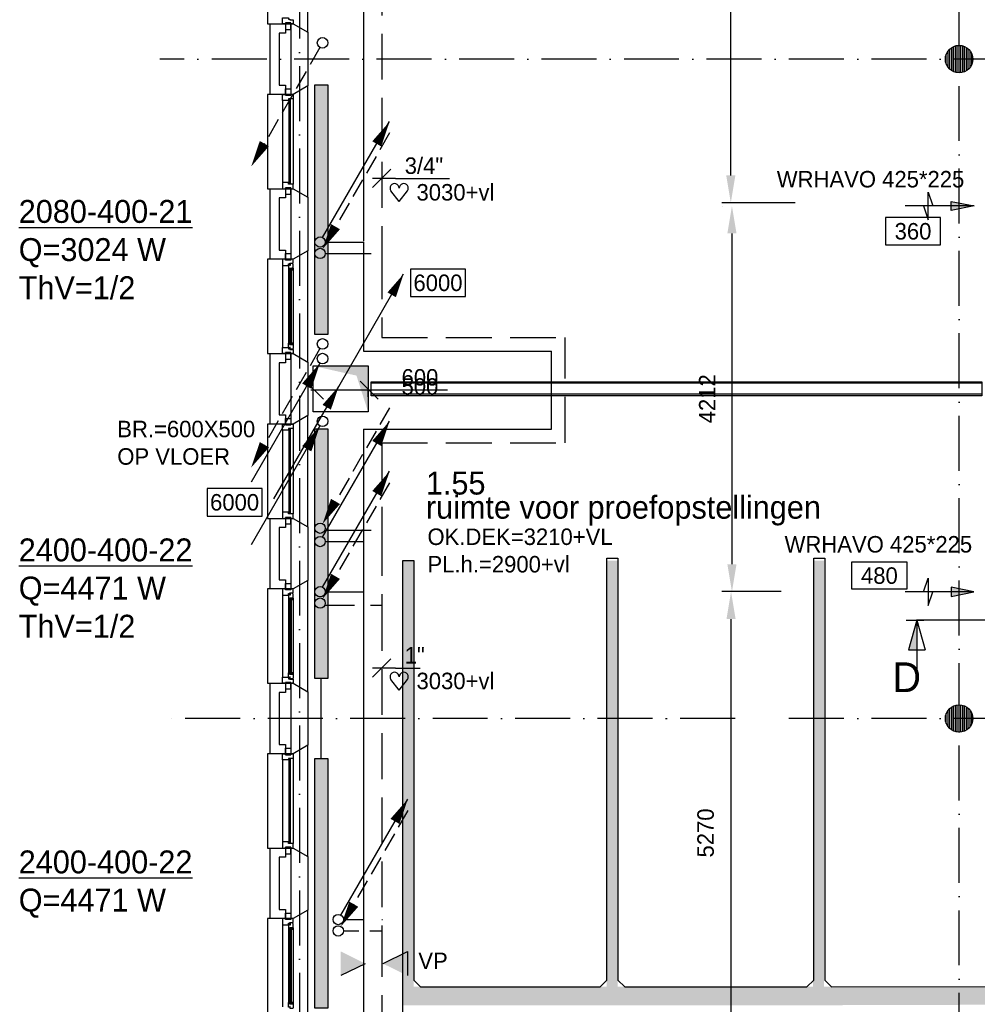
# Model space of a CAD drawing. Extents: x -39327 to 109237, y 358172 to 442272.
# Tile 60 of 96: x 69455 to 79907, y 379072 to 389823. Entities that reach past the tile are written whole.
import ezdxf
from ezdxf.enums import TextEntityAlignment as Align

# ---------------------------------------------------------------- set-up
doc = ezdxf.new("R2010")
doc.units = 0
doc.header["$LTSCALE"] = 100
for name, pattern in [('2322107', [2000, 1000, 1000]), ('2322108', [7, 5, -2]), ('CENTER2', [11.25, 7.5, -1.25, 1.25, -1.25]), ('DASHDOT', [9, 6, -1.5, 0, -1.5]), ('LURETOUR', [6, 4, -2])]:
    doc.linetypes.add(name, pattern=pattern)
doc.layers.get('0').update_dxf_attribs({"linetype": 'CONTINUOUS'})
doc.layers.get('DEFPOINTS').update_dxf_attribs({"linetype": 'CONTINUOUS'})
for name, color, linetype in [('AL$7----_STRAMIEN', 1, 'DASHDOT'), ('AL22----_BINNENWAND', 7, 'CONTINUOUS'), ('AL28----_KONSTRUKTIE', 3, 'CONTINUOUS'), ('BL$2----', 7, 'CONTINUOUS'), ('BOUW', 8, 'CONTINUOUS'), ('DOORSNEDE', 1, 'CONTINUOUS'), ('KABELGOOT1', 8, 'CONTINUOUS'), ('WI561---', 1, 'CONTINUOUS'), ('WL561---', 4, 'CONTINUOUS'), ('WL561---_AANVOER', 4, 'CONTINUOUS'), ('WL561---_RETOUR', 4, 'CONTINUOUS'), ('WL570---', 3, 'CONTINUOUS'), ('WL570---_RETOUR', 3, 'CONTINUOUS'), ('WL570---_TOEVOER', 3, 'CONTINUOUS'), ('WM561---', 1, 'CONTINUOUS'), ('WM570---', 1, 'CONTINUOUS')]:
    doc.layers.add(name, color=color, linetype=linetype)
doc.styles.add('BURO-018', font='BUROFONT.shx', dxfattribs={"height": 180})
doc.styles.add('BURO-025', font='BUROFONT.shx', dxfattribs={"height": 250})
doc.styles.add('BURO-050', font='BUROFONT.shx', dxfattribs={"height": 500})
doc.dimstyles.new('CEES', dxfattribs={"dimscale": 100, "dimtxt": 3, "dimasz": 3, "dimexe": 1, "dimexo": 1, "dimgap": 1.5, "dimtad": 0, "dimdec": 0, "dimzin": 0, "dimtxsty": 'BURO-018', "dimcen": -3, "dimdle": 1.25, "dimclrd": 1, "dimclre": 1, "dimclrt": 1, "dimazin": 3, "dimtfac": 0.75, "dimtdec": 0, "dimtofl": 0, "dimtmove": 0, "dimatfit": 3, "dimtvp": 1.5, "dimtolj": 1, "dimtzin": 0})
pattern_1 = [(0, (-2505.993, 85430.135), (15.875, 31.75), [0, -31.75])]

# ---------------------------------------------------------------- blocks, each defined once
blk = doc.blocks.new('2322401')
at = {"color": 0, "linetype": 'CONTINUOUS'}
for p, q in [((-0.5, 0.5, 1), (-0.5, 0.5)), ((-0.5, 0.5, 1), (-0.5, -0.5, 1)), ((0.5, 0.5, 1), (-0.5, 0.5, 1)), ((0.5, 0.5), (-0.5, 0.5)), ((-0.5, 0.5), (-0.5, -0.5)), ((0.5, 0.5, 1), (0.5, 0.5)), ((0.5, -0.5, 1), (0.5, 0.5, 1)), ((0.5, -0.5), (0.5, 0.5)), ((-0.5, -0.5, 1), (-0.5, -0.5)), ((-0.5, -0.5, 1), (0.5, -0.5, 1)), ((-0.5, -0.5), (0.5, -0.5)), ((0.5, -0.5, 1), (0.5, -0.5))]:
    blk.add_line(p, q, dxfattribs=at)
blk = doc.blocks.new('CVHATCH1')
at = {"color": 0, "linetype": 'CONTINUOUS'}
blk.add_solid([(-0.5, -0.5), (0.5, -0.5), (-0.5, 0.5), (0.5, 0.5)], dxfattribs=at)
blk = doc.blocks.new('LU-2-KIZ')
at = {"color": 0, "linetype": 'CONTINUOUS'}
for p, q in [((-0.5, 0.5), (0.5, 0.5)), ((-0.5, -0.5), (-0.5, 0.5)), ((0.5, 0.5), (0.5, -0.5)), ((0.5, -0.5), (-0.5, -0.5))]:
    blk.add_line(p, q, dxfattribs=at)
for points in [[(-0.5, 0.5), (-0.289, 0.289), (0.5, 0.5)], [(-0.5, 0.5), (-0.289, 0.289), (-0.5, -0.5)]]:
    blk.add_solid(points, dxfattribs=at)
blk = doc.blocks.new('LU-PIJL1')
at = {"color": 0, "linetype": 'CONTINUOUS'}
blk.add_line((0, 0), (10.12, 17.54), dxfattribs=at)
blk.add_lwpolyline([(10.12, 17.54, 0, 1.5, 0), (8.25, 14.29, 1.5, 1.5, 0)], format="xyseb", dxfattribs=at)
blk = doc.blocks.new('LU-ORND')
at = {"color": 0, "linetype": 'CONTINUOUS'}
for p, q in [((-3, 1.5), (-3, -1.5)), ((3, 1.5), (-3, 1.5)), ((3, -1.5), (3, 1.5)), ((-3, -1.5), (3, -1.5))]:
    blk.add_line(p, q, dxfattribs=at)
blk = doc.blocks.new('LU-PIJL6')
at = {"color": 0, "linetype": 'CONTINUOUS'}
for p, q in [((-5, -1.5), (-5, 1.5)), ((-5, 1.5), (-4.5, 0)), ((0, 0), (-7.5, 0)), ((-5.5, 0), (-5, -1.5)), ((-2.5, -0.5), (-2.5, 0.5)), ((-2.5, 0.5), (0, 0)), ((0, 0), (-2.5, -0.5))]:
    blk.add_line(p, q, dxfattribs=at)
blk.add_solid([(-2.5, 0.5), (-2.5, -0.5), (0, 0)], dxfattribs=at)
blk = doc.blocks.new('*D187')
at = {"color": 1, "linetype": 'BYBLOCK'}
for p, q in [((77766, 383578), (77119, 383578)), ((77219, 378608), (77219, 383278)), ((77923, 378308), (77119, 378308))]:
    blk.add_line(p, q, dxfattribs=at)
for points in [[(77169, 383278), (77269, 383278), (77219, 383578)], [(77169, 378608), (77269, 378608), (77219, 378308)]]:
    blk.add_solid(points, dxfattribs=at)
at = {"layer": 'DEFPOINTS', "color": 0, "linetype": 'BYBLOCK'}
for p in [(77219, 383578), (77866, 383578), (78023, 378308)]:
    blk.add_point(p, dxfattribs=at)
at = {"color": 1, "linetype": 'BYBLOCK', "insert": (76942, 380943), "char_height": 180, "attachment_point": 5, "rotation": 90, "style": 'BURO-018'}
blk.add_mtext('\\A1;5270', dxfattribs=at)
blk = doc.blocks.new('CVRINFO2')
at = {"color": 0, "linetype": 'CONTINUOUS', "style": 'BURO-025'}
for tag, p in [('CV_TEXT125', (0, 0)), ('CV_TEXT225', (0, -4.17)), ('CV_TEXT325', (0, -8.33)), ('CV_TEXT425', (0, -12.5))]:
    blk.add_attdef(tag, p, '', height=2.5, dxfattribs=at)
blk = doc.blocks.new('LDV2108')
at = {"color": 0, "linetype": 'CONTINUOUS'}
for p, q in [((-0.25, -0.433), (-1.187, -2.057)), ((-1.562, -2.706), (-2.5, -4.33)), ((-2.875, -4.98), (-3.812, -6.603)), ((-4.187, -7.253), (-5.125, -8.877)), ((-5.5, -9.526), (-6.437, -11.15))]:
    blk.add_line(p, q, dxfattribs=at)
blk.add_lwpolyline([(-6.75, -11.691, 0, 1, 0), (-5.5, -9.526, 1, 1, 0)], format="xyseb", dxfattribs=at)
blk.add_circle((0, 0), 0.5, dxfattribs=at)
blk = doc.blocks.new('LDV4107')
at = {"color": 0, "linetype": 'CONTINUOUS'}
blk.add_line((-0.25, -0.433), (-6.75, -11.691), dxfattribs=at)
blk.add_lwpolyline([(-0.25, -0.433, 0, 1, 0), (-1.5, -2.598, 1, 1, 0)], format="xyseb", dxfattribs=at)
blk.add_circle((0, 0), 0.5, dxfattribs=at)
blk = doc.blocks.new('LDV1107')
at = {"color": 0, "linetype": 'CONTINUOUS'}
blk.add_line((0.25, 0.433), (6.75, 11.691), dxfattribs=at)
blk.add_lwpolyline([(6.75, 11.691, 0, 1, 0), (5.5, 9.526, 1, 1, 0)], format="xyseb", dxfattribs=at)
blk.add_circle((0, 0), 0.5, dxfattribs=at)
blk = doc.blocks.new('LDV3108')
at = {"color": 0, "linetype": 'CONTINUOUS'}
for p, q in [((6.75, 11.691), (5.813, 10.068)), ((5.438, 9.418), (4.5, 7.794)), ((4.125, 7.145), (3.188, 5.521)), ((2.813, 4.871), (1.875, 3.248)), ((1.5, 2.598), (0.563, 0.974))]:
    blk.add_line(p, q, dxfattribs=at)
blk.add_lwpolyline([(0.25, 0.433, 0, 1, 0), (1.5, 2.598, 1, 1, 0)], format="xyseb", dxfattribs=at)
blk.add_circle((0, 0), 0.5, dxfattribs=at)
blk = doc.blocks.new('HART')
at = {"color": 1}
for q in [(-39.7, 52.4), (39.7, 52.4)]:
    blk.add_line((0, 0), q, dxfattribs=at)
for centre, start, end in [((-22.1, 65.7), 0, 217.1867), ((22.1, 65.7), 322.8133, 180)]:
    blk.add_arc(centre, 22.1, start, end, dxfattribs=at)
blk = doc.blocks.new('*U245', base_point=(67797, 376207))
at = {"color": 0, "linetype": 'CONTINUOUS'}
for p, q in [((67897, 376307), (67697, 376107)), ((67947, 376207), (67697, 376207)), ((67947, 376207), (68217, 376207))]:
    blk.add_line(p, q, dxfattribs=at)
at = {"color": 0, "linetype": 'CONTINUOUS', "style": 'BURO-018'}
blk.add_text('1"', height=180, dxfattribs=at).set_placement((68047, 376257))
blk = doc.blocks.new('*U247', base_point=(67797, 388089))
at = {"color": 0, "linetype": 'CONTINUOUS'}
for p, q in [((67897, 388189), (67697, 387989)), ((67947, 388089), (67697, 388089)), ((67947, 388089), (68537, 388089))]:
    blk.add_line(p, q, dxfattribs=at)
at = {"color": 0, "linetype": 'CONTINUOUS', "style": 'BURO-018'}
blk.add_text('3/4"', height=180, dxfattribs=at).set_placement((68047, 388139))
blk = doc.blocks.new('A$C6E6F3BC9')
at = {"layer": 'KABELGOOT1'}
h = blk.add_hatch(dxfattribs=at)
h.set_pattern_fill('DOTS', color=256, scale=20, style=0)
h.set_pattern_definition(pattern_1)
h.paths.add_polyline_path([(65639, 12393), (65519, 12393), (65519, 7737), (65639, 7737)])
h = blk.add_hatch(dxfattribs=at)
h.set_pattern_fill('DOTS', color=256, scale=20, style=0)
h.set_pattern_definition([(0, (-280.928, 85430.135), (15.875, 31.75), [0, -31.75])])
h.paths.add_polyline_path([(67864, 12393), (67744, 12393), (67744, 7737), (67864, 7737)])
h = blk.add_hatch(dxfattribs=at)
h.set_pattern_fill('DOTS', color=256, scale=20, style=0)
h.set_pattern_definition([(0, (1970.986, 85430.135), (15.875, 31.75), [0, -31.75])])
h.paths.add_polyline_path([(70116, 12393), (69996, 12393), (69996, 7737), (70116, 7737)])
h = blk.add_hatch(dxfattribs=at)
h.set_pattern_fill('DOTS', color=256, scale=20, style=0)
h.set_pattern_definition(pattern_1)
h.paths.add_polyline_path([(65522, 7741), (65519, 7538), (70200, 7538), (71936, 7543), (71941, 7538), (72015, 7538), (72015, 7741)])
for p, q in [((65519, 169, 2750), (65519, 12393, 2750)), ((65519, 12393, 2750), (65639, 12393, 2750)), ((65639, 12393, 2750), (65639, 7813, 2750)), ((67749, 12418, 2750), (67869, 12418, 2750)), ((67749, 7813, 2750), (67749, 12418, 2750)), ((67869, 12418, 2750), (67869, 7813, 2750)), ((70005, 12420, 2750), (70125, 12420, 2750)), ((70005, 7813, 2750), (70005, 12420, 2750)), ((70125, 12420, 2750), (70125, 7813, 2750)), ((65639, 7813, 2750), (65714, 7738, 2750)), ((67674, 7738, 2750), (67749, 7813, 2750)), ((67869, 7813, 2750), (67944, 7738, 2750)), ((69930, 7738, 2750), (70005, 7813, 2750)), ((70125, 7813, 2750), (70200, 7738, 2750)), ((70200, 7738, 2750), (71936, 7743, 2750)), ((65714, 7738, 2750), (67674, 7738, 2750)), ((67944, 7738, 2750), (69930, 7738, 2750))]:
    blk.add_line(p, q, dxfattribs=at)
blk = doc.blocks.new('*D372')
at = {"color": 1, "linetype": 'BYBLOCK'}
for p, q in [((77129, 387789), (77129, 387789)), ((77229, 387489), (77229, 383878)), ((77129, 383578), (77129, 383578))]:
    blk.add_line(p, q, dxfattribs=at)
for points in [[(77179, 387489), (77279, 387489), (77229, 387789)], [(77179, 383878), (77279, 383878), (77229, 383578)]]:
    blk.add_solid(points, dxfattribs=at)
at = {"layer": 'DEFPOINTS', "color": 0, "linetype": 'BYBLOCK'}
for p in [(77229, 387789), (77229, 383578), (77229, 383578)]:
    blk.add_point(p, dxfattribs=at)
at = {"color": 1, "linetype": 'BYBLOCK', "insert": (76959, 385684), "char_height": 180, "attachment_point": 5, "rotation": 90, "style": 'BURO-018'}
blk.add_mtext('\\A1;4212', dxfattribs=at)
blk = doc.blocks.new('*D373')
at = {"color": 1, "linetype": 'BYBLOCK'}
for p, q in [((77766, 383578), (77119, 383578)), ((77219, 378608), (77219, 383278)), ((77923, 378308), (77119, 378308))]:
    blk.add_line(p, q, dxfattribs=at)
for points in [[(77169, 383278), (77269, 383278), (77219, 383578)], [(77169, 378608), (77269, 378608), (77219, 378308)]]:
    blk.add_solid(points, dxfattribs=at)
at = {"layer": 'DEFPOINTS', "color": 0, "linetype": 'BYBLOCK'}
for p in [(77219, 383578), (77866, 383578), (78023, 378308)]:
    blk.add_point(p, dxfattribs=at)
at = {"color": 1, "linetype": 'BYBLOCK', "insert": (76942, 380943), "char_height": 180, "attachment_point": 5, "rotation": 90, "style": 'BURO-018'}
blk.add_mtext('\\A1;5270', dxfattribs=at)

msp = doc.modelspace()

# ---------------------------------------------------------------- hatches: boundary and pattern name
at = {"layer": 'AL22----_BINNENWAND'}
h = msp.add_hatch(dxfattribs=at)
h.set_pattern_fill('GEWPBET', color=8, scale=100, angle=90, style=0)
h.set_pattern_definition([(90, (79707.983, 382192.77), (-20, 1e-15), [])])
edge = h.paths.add_edge_path()
edge.add_arc((79708, 382192.8), 150, 0, 360)
at = {"layer": 'AL28----_KONSTRUKTIE'}
h = msp.add_hatch(dxfattribs=at)
h.set_pattern_fill('GEWPBET', color=8, scale=100, angle=90, style=0)
h.set_pattern_definition([(90, (79707.983, 389392.77), (-20, 1e-15), [])])
edge = h.paths.add_edge_path()
edge.add_arc((79708, 389392.8), 150, 0, 360)
at = {"layer": 'WL570---'}
h = msp.add_hatch(color=1, dxfattribs=at)
h.paths.add_polyline_path([(72959.1, 379649.2), (73224, 379518.4), (72959.1, 379518.4)])
h.paths.add_polyline_path([(72959.1, 379518.4), (73224, 379518.4), (73224, 379515.8), (72959.1, 379385)])
h = msp.add_hatch(color=1, dxfattribs=at)
h.paths.add_polyline_path([(73686.7, 379649.2), (73421.8, 379518.4), (73686.7, 379518.4)])
h.paths.add_polyline_path([(73686.7, 379518.4), (73421.8, 379518.4), (73421.8, 379515.8), (73686.7, 379385)])

# ---------------------------------------------------------------- linework, layer by layer
at = {"layer": 'AL$7----_STRAMIEN', "color": 1}
for p, q in [((72508, 438822.2), (72508, 369654)), ((79708, 369596.9), (79708, 416284.4)), ((90152.4, 389392.8), (70984.2, 389392.8)), ((77262.7, 382192.8), (70984.2, 382192.8)), ((90152.4, 382192.8), (77713, 382192.8))]:
    msp.add_line(p, q, dxfattribs=at)
at = {"layer": 'AL22----_BINNENWAND', "color": 8}
msp.add_lwpolyline([(79958, 385717.8), (73290.8, 385717.8), (73290.8, 385867.8), (79958, 385867.8)], close=True, dxfattribs=at)
at = {"layer": 'AL22----_BINNENWAND', "color": 8, "linetype": 'CONTINUOUS'}
for points in [[(79958, 385852.8), (73290.8, 385852.8)], [(79958, 385732.8), (73290.8, 385732.8)]]:
    msp.add_lwpolyline(points, dxfattribs=at)
at = {"layer": 'AL22----_BINNENWAND', "color": 8}
msp.add_circle((79708, 382192.8), 150, dxfattribs=at)
at = {"layer": 'AL28----_KONSTRUKTIE', "color": 8}
for p, q in [((72188, 389007.8), (72188, 389777.8)), ((72188, 389777.8), (72357, 389777.8)), ((72357, 389777.8), (72357, 389677.8)), ((72418, 389777.8), (72438, 389777.8)), ((72418, 389007.8), (72418, 389777.8)), ((72438, 389777.8), (72598, 389685.4)), ((72357, 389677.8), (72288, 389677.8)), ((72288, 389677.8), (72288, 389107.8)), ((72418, 389107.8), (72418, 389677.8)), ((72598, 389685.4), (72598, 389100.1)), ((72288, 389107.8), (72357, 389107.8)), ((72357, 389107.8), (72357, 389007.8)), ((72598, 389100.1), (72438, 389007.8)), ((72357, 389007.8), (72188, 389007.8)), ((72438, 389007.8), (72418, 389007.8)), ((72188, 387207.8), (72188, 387977.8)), ((72188, 387977.8), (72357, 387977.8)), ((72357, 387977.8), (72357, 387877.8)), ((72418, 387977.8), (72438, 387977.8)), ((72418, 387207.8), (72418, 387977.8)), ((72438, 387977.8), (72598, 387885.4)), ((72357, 387877.8), (72288, 387877.8)), ((72288, 387877.8), (72288, 387307.8)), ((72418, 387307.8), (72418, 387877.8)), ((72598, 387885.4), (72598, 387300.1)), ((72288, 387307.8), (72357, 387307.8)), ((72357, 387307.8), (72357, 387207.8)), ((72598, 387300.1), (72438, 387207.8)), ((72357, 387207.8), (72188, 387207.8)), ((72438, 387207.8), (72418, 387207.8)), ((72188, 385407.8), (72188, 386177.8)), ((72188, 386177.8), (72357, 386177.8)), ((72357, 386077.8), (72288, 386077.8)), ((72288, 386077.8), (72288, 385507.8)), ((72357, 386177.8), (72357, 386077.8)), ((72418, 386177.8), (72438, 386177.8)), ((72418, 385407.8), (72418, 386177.8)), ((72418, 385507.8), (72418, 386077.8)), ((72438, 386177.8), (72598, 386085.4)), ((72598, 386085.4), (72598, 385500.1)), ((72288, 385507.8), (72357, 385507.8)), ((72357, 385507.8), (72357, 385407.8)), ((72598, 385500.1), (72438, 385407.8)), ((72357, 385407.8), (72188, 385407.8)), ((72438, 385407.8), (72418, 385407.8)), ((72188, 383607.8), (72188, 384377.8)), ((72188, 384377.8), (72357, 384377.8)), ((72357, 384377.8), (72357, 384277.8)), ((72418, 384377.8), (72438, 384377.8)), ((72418, 383607.8), (72418, 384377.8)), ((72438, 384377.8), (72598, 384285.4)), ((72357, 384277.8), (72288, 384277.8)), ((72288, 384277.8), (72288, 383707.8)), ((72418, 383707.8), (72418, 384277.8)), ((72598, 384285.4), (72598, 383700.1)), ((72357, 383607.8), (72188, 383607.8)), ((72288, 383707.8), (72357, 383707.8)), ((72357, 383707.8), (72357, 383607.8)), ((72438, 383607.8), (72418, 383607.8)), ((72598, 383700.1), (72438, 383607.8)), ((72188, 381807.8), (72188, 382577.8)), ((72188, 382577.8), (72357, 382577.8)), ((72357, 382577.8), (72357, 382477.8)), ((72418, 382577.8), (72438, 382577.8)), ((72418, 381807.8), (72418, 382577.8)), ((72438, 382577.8), (72598, 382485.4)), ((72357, 382477.8), (72288, 382477.8)), ((72288, 382477.8), (72288, 381907.8)), ((72418, 381907.8), (72418, 382477.8)), ((72598, 382485.4), (72598, 381900.1)), ((72288, 381907.8), (72357, 381907.8)), ((72357, 381907.8), (72357, 381807.8)), ((72598, 381900.1), (72438, 381807.8)), ((72357, 381807.8), (72188, 381807.8)), ((72438, 381807.8), (72418, 381807.8)), ((72188, 380007.8), (72188, 380777.8)), ((72188, 380777.8), (72357, 380777.8)), ((72357, 380777.8), (72357, 380677.8)), ((72418, 380777.8), (72438, 380777.8)), ((72418, 380007.8), (72418, 380777.8)), ((72438, 380777.8), (72598, 380685.4)), ((72357, 380677.8), (72288, 380677.8)), ((72288, 380677.8), (72288, 380107.8)), ((72418, 380107.8), (72418, 380677.8)), ((72598, 380685.4), (72598, 380100.1)), ((72288, 380107.8), (72357, 380107.8)), ((72357, 380107.8), (72357, 380007.8)), ((72357, 379997.8), (72357, 380068.8)), ((72357, 380068.8), (72413, 380068.8)), ((72413, 380068.8), (72413, 379997.8)), ((72598, 380100.1), (72438, 380007.8)), ((72357, 380007.8), (72188, 380007.8)), ((72357, 380007.8), (72324, 380007.8)), ((72324, 380007.8), (72324, 379940.8)), ((72357, 379997.8), (72357, 380007.8)), ((72413, 379997.8), (72357, 379997.8)), ((72413, 379997.8), (72357, 379997.8)), ((72387, 379940.8), (72387, 379957.8)), ((72387, 379957.8), (72402, 379957.8)), ((72402, 379946.1), (72387, 379946.1)), ((72387, 379946.1), (72387, 379940.8)), ((72402, 379957.8), (72402, 379963.8)), ((72402, 379963.8), (72438, 379963.8)), ((72402, 379938.1), (72402, 379946.1)), ((72436.7, 379960.6), (72407, 379960.6)), ((72407, 379960.6), (72407, 379938.1)), ((72438, 380007.8), (72413, 380007.8)), ((72413, 380007.8), (72413, 379997.8)), ((72438, 380007.8), (72418, 380007.8)), ((72436.7, 379953.5), (72436.7, 379960.6)), ((72441, 379951.1), (72436.7, 379953.5)), ((72438, 379963.8), (72438, 380007.8)), ((72441, 379908.6), (72441, 379951.1)), ((72324, 379940.8), (72387, 379940.8)), ((72387, 379940.8), (72387, 379893.6)), ((72387, 379893.6), (72400, 379891.6)), ((72400, 379891.6), (72400, 379908.6)), ((72400, 379908.6), (72441, 379908.6)), ((72407, 379938.1), (72402, 379938.1)), ((72438.7, 379908.6), (72425.2, 379908.6)), ((72425.2, 379908.6), (72425.2, 379891.6)), ((72425.2, 379891.6), (72438.7, 379891.6)), ((72438.7, 379891.6), (72438.7, 379908.6))]:
    msp.add_line(p, q, dxfattribs=at)
for points in [[(72438, 389777.8), (72598, 389685.4), (72598, 390900.1), (72438, 390807.8), (72158, 390807.8), (72158, 389777.8)], [(72438, 389777.8), (72413, 389777.8), (72413, 389787.8), (72357, 389787.8), (72357, 389777.8), (72324, 389777.8), (72324, 389844.8), (72387, 389844.8), (72387, 389827.8), (72402, 389827.8), (72402, 389821.8), (72438, 389821.8)], [(72413, 389787.8), (72357, 389787.8), (72357, 389716.8), (72413, 389716.8)], [(72438, 387977.8), (72598, 387885.4), (72598, 389100.1), (72438, 389007.8), (72158, 389007.8), (72158, 387977.8)], [(72438, 388957.8), (72438, 388957.8), (72387, 388957.8), (72387, 388940.8), (72324, 388940.8), (72324, 388940.8), (72324, 388940.8), (72324, 388940.8), (72324, 388940.8), (72324, 389007.8), (72357, 389007.8), (72357, 388997.8), (72413, 388997.8), (72413, 389007.8), (72413, 389007.8), (72438, 389007.8)], [(72413, 388997.8), (72357, 388997.8), (72357, 389068.8), (72413, 389068.8)], [(72412, 388952.8), (72391, 388952.8), (72391, 388032.8), (72412, 388032.8)], [(72438, 388027.8), (72438, 388027.8), (72387, 388027.8), (72387, 388044.8), (72324, 388044.8), (72324, 388044.8), (72324, 388044.8), (72324, 388044.8), (72324, 388044.8), (72324, 387977.8), (72357, 387977.8), (72357, 387987.8), (72413, 387987.8), (72413, 387977.8), (72413, 387977.8), (72438, 387977.8)], [(72413, 387987.8), (72357, 387987.8), (72357, 387916.8), (72413, 387916.8)], [(72438, 386177.8), (72598, 386085.4), (72598, 387300.1), (72438, 387207.8), (72158, 387207.8), (72158, 386177.8)], [(72413, 387197.8), (72357, 387197.8), (72357, 387268.8), (72413, 387268.8)], [(72438, 387207.8), (72413, 387207.8), (72413, 387197.8), (72357, 387197.8), (72357, 387207.8), (72324, 387207.8), (72324, 387140.8), (72387, 387140.8), (72387, 387157.8), (72402, 387157.8), (72402, 387163.8), (72438, 387163.8)], [(72441, 387151.1), (72436.7, 387153.5), (72436.7, 387160.6), (72407, 387160.6), (72407, 387138.1), (72402, 387138.1), (72402, 387146.1), (72387, 387146.1), (72387, 387140.8), (72387, 387093.6), (72400, 387091.6), (72400, 387108.6), (72441, 387108.6)], [(72423, 387106.6), (72402, 387106.6), (72402, 386279), (72423, 386279)], [(72438.7, 387108.6), (72425.2, 387108.6), (72425.2, 387091.6), (72438.7, 387091.6)], [(72441, 386234.5), (72436.7, 386232), (72436.7, 386225), (72407, 386225), (72407, 386247.5), (72402, 386247.5), (72402, 386239.5), (72387, 386239.5), (72387, 386244.8), (72387, 386291.9), (72400, 386294), (72400, 386277), (72441, 386277)], [(72438.7, 386277), (72425.2, 386277), (72425.2, 386294), (72438.7, 386294)], [(72438, 386177.8), (72413, 386177.8), (72413, 386187.8), (72357, 386187.8), (72357, 386177.8), (72324, 386177.8), (72324, 386244.8), (72387, 386244.8), (72387, 386227.8), (72402, 386227.8), (72402, 386221.8), (72438, 386221.8)], [(72413, 386187.8), (72357, 386187.8), (72357, 386116.8), (72413, 386116.8)], [(72438, 384377.8), (72598, 384285.4), (72598, 385500.1), (72438, 385407.8), (72158, 385407.8), (72158, 384377.8)], [(72413, 385397.8), (72357, 385397.8), (72357, 385468.8), (72413, 385468.8)], [(72438, 385357.8), (72438, 385357.8), (72387, 385357.8), (72387, 385340.8), (72324, 385340.8), (72324, 385340.8), (72324, 385340.8), (72324, 385340.8), (72324, 385340.8), (72324, 385407.8), (72357, 385407.8), (72357, 385397.8), (72413, 385397.8), (72413, 385407.8), (72413, 385407.8), (72438, 385407.8)], [(72412, 385352.8), (72391, 385352.8), (72391, 384432.8), (72412, 384432.8)], [(72438, 384427.8), (72438, 384427.8), (72387, 384427.8), (72387, 384444.8), (72324, 384444.8), (72324, 384444.8), (72324, 384444.8), (72324, 384444.8), (72324, 384444.8), (72324, 384377.8), (72357, 384377.8), (72357, 384387.8), (72413, 384387.8), (72413, 384377.8), (72413, 384377.8), (72438, 384377.8)], [(72413, 384387.8), (72357, 384387.8), (72357, 384316.8), (72413, 384316.8)], [(72438, 382577.8), (72598, 382485.4), (72598, 383700.1), (72438, 383607.8), (72158, 383607.8), (72158, 382577.8)], [(72438, 383607.8), (72413, 383607.8), (72413, 383597.8), (72357, 383597.8), (72357, 383607.8), (72324, 383607.8), (72324, 383540.8), (72387, 383540.8), (72387, 383557.8), (72402, 383557.8), (72402, 383563.8), (72438, 383563.8)], [(72413, 383597.8), (72357, 383597.8), (72357, 383668.8), (72413, 383668.8)], [(72441, 383551.1), (72436.7, 383553.5), (72436.7, 383560.6), (72407, 383560.6), (72407, 383538.1), (72402, 383538.1), (72402, 383546.1), (72387, 383546.1), (72387, 383540.8), (72387, 383493.6), (72400, 383491.6), (72400, 383508.6), (72441, 383508.6)], [(72423, 383506.6), (72402, 383506.6), (72402, 382679), (72423, 382679)], [(72438.7, 383508.6), (72425.2, 383508.6), (72425.2, 383491.6), (72438.7, 383491.6)], [(72438, 382577.8), (72413, 382577.8), (72413, 382587.8), (72357, 382587.8), (72357, 382577.8), (72324, 382577.8), (72324, 382644.8), (72387, 382644.8), (72387, 382627.8), (72402, 382627.8), (72402, 382621.8), (72438, 382621.8)], [(72441, 382634.5), (72436.7, 382632), (72436.7, 382625), (72407, 382625), (72407, 382647.5), (72402, 382647.5), (72402, 382639.5), (72387, 382639.5), (72387, 382644.8), (72387, 382691.9), (72400, 382694), (72400, 382677), (72441, 382677)], [(72438.7, 382677), (72425.2, 382677), (72425.2, 382694), (72438.7, 382694)], [(72413, 382587.8), (72357, 382587.8), (72357, 382516.8), (72413, 382516.8)], [(72438, 380777.8), (72598, 380685.4), (72598, 381900.1), (72438, 381807.8), (72158, 381807.8), (72158, 380777.8)], [(72438, 381757.8), (72438, 381757.8), (72387, 381757.8), (72387, 381740.8), (72324, 381740.8), (72324, 381740.8), (72324, 381740.8), (72324, 381740.8), (72324, 381740.8), (72324, 381807.8), (72357, 381807.8), (72357, 381797.8), (72413, 381797.8), (72413, 381807.8), (72413, 381807.8), (72438, 381807.8)], [(72413, 381797.8), (72357, 381797.8), (72357, 381868.8), (72413, 381868.8)], [(72412, 381752.8), (72391, 381752.8), (72391, 380832.8), (72412, 380832.8)], [(72438, 380827.8), (72438, 380827.8), (72387, 380827.8), (72387, 380844.8), (72324, 380844.8), (72324, 380844.8), (72324, 380844.8), (72324, 380844.8), (72324, 380844.8), (72324, 380777.8), (72357, 380777.8), (72357, 380787.8), (72413, 380787.8), (72413, 380777.8), (72413, 380777.8), (72438, 380777.8)], [(72413, 380787.8), (72357, 380787.8), (72357, 380716.8), (72413, 380716.8)], [(72438, 378977.8), (72598, 378885.4), (72598, 380100.1), (72438, 380007.8), (72158, 380007.8), (72158, 378977.8)], [(72423, 379906.6), (72402, 379906.6), (72402, 379079), (72423, 379079)], [(72441, 379034.5), (72436.7, 379032), (72436.7, 379025), (72407, 379025), (72407, 379047.5), (72402, 379047.5), (72402, 379039.5), (72387, 379039.5), (72387, 379044.8), (72387, 379091.9), (72400, 379094), (72400, 379077), (72441, 379077)], [(72438.7, 379077), (72425.2, 379077), (72425.2, 379094), (72438.7, 379094)]]:
    msp.add_lwpolyline(points, close=True, dxfattribs=at)
for points in [[(72324, 388940.8), (72324, 388044.8)], [(72438, 388957.8), (72438, 388027.8)], [(72324, 387140.8), (72324, 386244.8)], [(72387, 387093.6), (72387, 386291.9)], [(72441, 387108.6), (72441, 386277)], [(72324, 385340.8), (72324, 384444.8)], [(72438, 385357.8), (72438, 384427.8)], [(72324, 383540.8), (72324, 382644.8)], [(72387, 383493.6), (72387, 382691.9)], [(72441, 383508.6), (72441, 382677)], [(72324, 381740.8), (72324, 380844.8)], [(72438, 381757.8), (72438, 380827.8)], [(72324, 379940.8), (72324, 379044.8)], [(72387, 379893.6), (72387, 379091.9)], [(72441, 379908.6), (72441, 379077)]]:
    msp.add_lwpolyline(points, dxfattribs=at)
msp.add_circle((79708, 389392.8), 150, dxfattribs=at)
at = {"layer": 'DOORSNEDE', "color": 5}
msp.add_line((79130.4, 383268.4), (79322, 383268.4), dxfattribs=at)
at = {"layer": 'DOORSNEDE', "color": 220, "linetype": 'CENTER2'}
msp.add_line((82244.5, 383268.4), (79144, 383268.4), dxfattribs=at)
at = {"layer": 'DOORSNEDE', "color": 220}
for p, q in [((79246.3, 383268.4), (79156, 382943.3)), ((79246.3, 383268.4), (79336.6, 382943.3)), ((79246.3, 383268.4), (79246.3, 382582.1)), ((79156, 382943.3), (79336.6, 382943.3))]:
    msp.add_line(p, q, dxfattribs=at)
msp.add_solid([(79156, 382943.3), (79246.3, 382943.3), (79246.3, 383268.4)], dxfattribs=at)
at = {"layer": 'WL561---_AANVOER', "linetype": '2322107'}
for p, q in [((73207.1, 390759.6), (73207.1, 387406.3)), ((72789.2, 387395.9), (73207.1, 387395.9)), ((73207.1, 387395.9), (73207.1, 386202.3)), ((73207.1, 386202.3), (75259.6, 386202.3)), ((75259.6, 385353.9), (75259.6, 386202.3)), ((73207.1, 385353.9), (75259.6, 385353.9)), ((73207.1, 385353.9), (73207.1, 384124.9)), ((72789.2, 384124.9), (73207.1, 384124.9)), ((73207.1, 384124.9), (73207.1, 383577.6)), ((72789.2, 383577.6), (73207.1, 383577.6)), ((73207.1, 383577.6), (73207.1, 379998)), ((72746.4, 381752.8), (72746.4, 382632.8)), ((73207.1, 380206.3), (73207.1, 380158.3)), ((72995.2, 379998), (73207.1, 379998)), ((73207.1, 379998), (73207.1, 374526.1)), ((73407.1, 379998), (73413.1, 379998))]:
    msp.add_line(p, q, dxfattribs=at)
at = {"layer": 'WL561---_RETOUR', "linetype": '2322108'}
for p, q in [((73407.1, 391770.6), (73407.1, 387281.4)), ((72789.2, 387271.1), (73407.1, 387271.1)), ((73407.1, 387281.4), (73407.1, 387271.1)), ((73407.1, 387271.1), (73407.1, 386352.3)), ((73407.1, 386352.3), (75409.6, 386352.3)), ((75409.6, 385203.9), (75409.6, 386352.3)), ((73407.1, 385203.9), (75409.6, 385203.9)), ((73407.1, 385203.9), (73407.1, 384249.4)), ((72789.2, 384249.4), (73407.1, 384249.4)), ((73407.1, 384249.4), (73407.1, 383431.4)), ((72789.2, 383431.4), (73109.2, 383431.4)), ((73283.4, 383431.4), (73407.1, 383431.4)), ((73407.1, 383431.4), (73407.1, 379873.2)), ((72995.2, 379873.2), (73155.6, 379873.2)), ((73276.3, 379873.2), (73407.1, 379873.2)), ((73407.1, 379873.2), (73407.1, 372392.5))]:
    msp.add_line(p, q, dxfattribs=at)
at = {"layer": 'WL570---', "color": 1}
for p, q in [((73421.8, 379518.4), (73686.7, 379649.2)), ((73686.7, 379649.2), (73686.7, 379385)), ((73224, 379515.8), (72959.1, 379385))]:
    msp.add_line(p, q, dxfattribs=at)
at = {"layer": 'WM570---', "linetype": 'CONTINUOUS'}
for p, q in [((72569.9, 385877.8), (72769.3, 385678.4)), ((73169.2, 385877.8), (73368.6, 385678.4)), ((74123.5, 385778.1), (73523.5, 385778.1))]:
    msp.add_line(p, q, dxfattribs=at)
at = {"layer": 'WM570---'}
for p, q in [((73523.5, 385778.1), (72633.9, 385778.1)), ((72657, 385703.8), (72657, 385779)), ((73257, 385703.8), (73257, 385774.4))]:
    msp.add_line(p, q, dxfattribs=at)

# ---------------------------------------------------------------- block references
at = {"layer": 'WI561---'}
ref = msp.add_blockref('CVRINFO2', (69444.2, 387604.8), dxfattribs=dict(at, xscale=100, yscale=100, zscale=100))
ref.add_attrib('CV_TEXT125', '%%u2080-400-21', (69444.2, 387604.8), dxfattribs={"layer": '0', "color": 2, "linetype": 'CONTINUOUS', "height": 250, "style": 'BURO-025'})
ref.add_attrib('CV_TEXT225', 'Q=3024 W', (69444.2, 387188.1), dxfattribs={"layer": '0', "color": 2, "linetype": 'CONTINUOUS', "height": 250, "style": 'BURO-025'})
ref.add_attrib('CV_TEXT325', 'ThV=1/2', (69444.2, 386771.5), dxfattribs={"layer": '0', "color": 2, "linetype": 'CONTINUOUS', "height": 250, "style": 'BURO-025'})
ref = msp.add_blockref('CVRINFO2', (69444.2, 383909), dxfattribs=dict(at, xscale=100, yscale=100, zscale=100))
ref.add_attrib('CV_TEXT125', '%%u2400-400-22', (69444.2, 383909), dxfattribs={"layer": '0', "color": 2, "linetype": 'CONTINUOUS', "height": 250, "style": 'BURO-025'})
ref.add_attrib('CV_TEXT225', 'Q=4471 W', (69444.2, 383492.3), dxfattribs={"layer": '0', "color": 2, "linetype": 'CONTINUOUS', "height": 250, "style": 'BURO-025'})
ref.add_attrib('CV_TEXT325', 'ThV=1/2', (69444.2, 383075.7), dxfattribs={"layer": '0', "color": 2, "linetype": 'CONTINUOUS', "height": 250, "style": 'BURO-025'})
ref = msp.add_blockref('CVRINFO2', (69444.2, 380502), dxfattribs=dict(at, xscale=100, yscale=100, zscale=100))
ref.add_attrib('CV_TEXT125', '%%u2400-400-22', (69444.2, 380502), dxfattribs={"layer": '0', "color": 2, "linetype": 'CONTINUOUS', "height": 250, "style": 'BURO-025'})
ref.add_attrib('CV_TEXT225', 'Q=4471 W', (69444.2, 380085.3), dxfattribs={"layer": '0', "color": 2, "linetype": 'CONTINUOUS', "height": 250, "style": 'BURO-025'})
at = {"layer": 'WL561---', "xscale": 2720, "yscale": 150, "rotation": 270.0000000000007}
for name, p, zscale in [('2322401', (72746.4, 387750.2), 400), ('CVHATCH1', (72746.4, 387750.2), 2720), ('2322401', (72746.4, 383992.8), 400), ('CVHATCH1', (72746.4, 383992.8), 2720), ('2322401', (72746.4, 380392.8), 400), ('CVHATCH1', (72746.4, 380392.8), 2720)]:
    msp.add_blockref(name, p, dxfattribs=dict(at, zscale=zscale))
at = {"layer": 'WL561---_AANVOER', "color": 2}
for name, p, xscale, yscale, zscale in [('LDV2108', (72760.7, 389570.6), 115.5, 115.5, 115.5), ('LDV1107', (72733, 387395.9), 112.5, 112.5, 112.5), ('LDV2108', (72760.7, 386282.7), 115.5, 115.5, 115.5), ('LDV4107', (72760.7, 386122.6), 115.5, 115.5, 115.5), ('LDV4107', (72760.7, 385438.1), 115.5, 115.5, 115.5), ('LDV1107', (72733, 384124.9), 112.5, 112.5, 112.5), ('LDV1107', (72733, 383577.6), 112.5, 112.5, 112.5), ('LDV1107', (72932.1, 379998), 112.5, 112.5, 112.5)]:
    msp.add_blockref(name, p, dxfattribs=dict(at, xscale=xscale, yscale=yscale, zscale=zscale))
at = {"layer": 'WL561---_RETOUR', "color": 2, "xscale": 112.5, "yscale": 112.5, "zscale": 112.5}
for p in [(72733, 387271.1), (72733, 384270.7), (72733, 383452.8), (72932.1, 379873.2)]:
    msp.add_blockref('LDV3108', p, dxfattribs=at)
at = {"layer": 'WL570---', "color": 1}
msp.add_blockref('A$C6E6F3BC9', (8116, 371524.5), dxfattribs=at)
at = {"layer": 'WL570---_RETOUR', "yscale": 100, "zscale": 100}
for p, xscale, rotation in [((79871.3, 387789.5), 100, 8.15347789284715e-12), ((79870.8, 383576.7), -100, 179.9999999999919)]:
    msp.add_blockref('LU-PIJL6', p, dxfattribs=dict(at, xscale=xscale, rotation=rotation))
at = {"layer": 'WL570---_RETOUR', "linetype": 'LURETOUR', "xscale": 500, "yscale": 600, "rotation": 270}
msp.add_blockref('LU-2-KIZ', (72957, 385792.9), dxfattribs=at)
at = {"layer": 'WL570---_TOEVOER', "xscale": 70, "yscale": 70, "zscale": 70}
for p in [(72937.1, 385819.2), (72228.4, 384591.6)]:
    msp.add_blockref('LU-PIJL1', p, dxfattribs=at)
at = {"layer": 'WM561---'}
for name, p in [('*U247', (73407.1, 388089.5)), ('*U245', (73407.1, 382743.4))]:
    msp.add_blockref(name, p, dxfattribs=at)
at = {"layer": 'WM570---', "xscale": 2.25, "yscale": 2.25, "zscale": 2.25}
for p in [(73596.5, 387836.6), (73596.5, 382500.9)]:
    msp.add_blockref('HART', p, dxfattribs=at)
at = {"layer": 'WM570---'}
ref = msp.add_blockref('LU-ORND', (79205.3, 387513.3), dxfattribs=dict(at, xscale=100, yscale=100, zscale=100))
ref.add_attrib('LU_TEXT1', '360', dxfattribs={"layer": '0', "color": 1, "linetype": 'CONTINUOUS', "height": 180, "style": 'BURO-018'}).set_placement((79205.3, 387513.3), align=Align.MIDDLE)
ref = msp.add_blockref('LU-ORND', (74020.2, 386950.4), dxfattribs=dict(at, xscale=100, yscale=100, zscale=100))
ref.add_attrib('LU_TEXT1', '6000', dxfattribs={"layer": '0', "color": 1, "linetype": 'CONTINUOUS', "height": 180, "style": 'BURO-018'}).set_placement((74020.2, 386950.4), align=Align.MIDDLE)
ref = msp.add_blockref('LU-ORND', (71800.2, 384553.9), dxfattribs=dict(at, xscale=100, yscale=100, zscale=100))
ref.add_attrib('LU_TEXT1', '6000', dxfattribs={"layer": '0', "color": 1, "linetype": 'CONTINUOUS', "height": 180, "style": 'BURO-018'}).set_placement((71800.2, 384553.9), align=Align.MIDDLE)
ref = msp.add_blockref('LU-ORND', (78838.2, 383753.6), dxfattribs=dict(at, xscale=-100, yscale=100, zscale=100, rotation=180))
ref.add_attrib('LU_TEXT1', '480', dxfattribs={"layer": '0', "color": 1, "linetype": 'CONTINUOUS', "height": 180, "style": 'BURO-018'}).set_placement((78838.2, 383753.6), align=Align.MIDDLE)

# ---------------------------------------------------------------- texts
at = {"layer": 'BOUW', "style": 'BURO-025'}
for s, p in [('1.55', (73888.4, 384638.2)), ('ruimte voor proefopstellingen', (73888.4, 384374.6))]:
    msp.add_text(s, height=250, dxfattribs=at).set_placement(p)
at = {"layer": 'BOUW', "color": 1, "style": 'BURO-018'}
for s, p in [('OK.DEK=3210+VL', (73905.5, 384087.6)), ('PL.h.=2900+vl', (73905.5, 383787.6))]:
    msp.add_text(s, height=180, dxfattribs=at).set_placement(p)
at = {"layer": 'DOORSNEDE', "color": 2, "linetype": 'CENTER2', "style": 'BURO-050'}
msp.add_text('D', height=325, dxfattribs=at).set_placement((78979.1, 382481.4))
at = {"layer": 'WL570---', "color": 1, "style": 'BURO-018'}
for s, p in [('BR.=600X500', (70519.9, 385264.2)), ('OP VLOER', (70519.9, 384964.2)), ('VP', (73805.7, 379457))]:
    msp.add_text(s, height=180, dxfattribs=at).set_placement(p)
at = {"layer": 'WL570---_RETOUR', "color": 1, "style": 'BURO-018'}
for p in [(77718.2, 387991.7), (77803.7, 384005.3)]:
    msp.add_text('WRHAVO 425*225', height=180, dxfattribs=at).set_placement(p)
at = {"layer": 'WM570---', "color": 1, "style": 'BURO-018'}
for p in [(73785.9, 387848.8), (73785.9, 382513.2)]:
    msp.add_text('3030+vl', height=180, dxfattribs=at).set_placement(p)
at = {"layer": 'WM570---', "linetype": 'CONTINUOUS', "style": 'BURO-018'}
for s, p in [('600', (73823.5, 385828.1)), ('500', (73823.5, 385728.1))]:
    msp.add_text(s, height=180, dxfattribs=at).set_placement(p, align=Align.CENTER)

# ---------------------------------------------------------------- dimensions: what is measured, and where the dimension line sits
at = {"layer": 'BL$2----'}
dim = msp.add_linear_dim(base=(77229, 383577.8), p1=(77229.4, 387789.5), p2=(77229.4, 383577.8), angle=90, dimstyle='CEES', dxfattribs=at)
dim.commit()
dim.dimension.update_dxf_attribs({"geometry": '*D372', "text_midpoint": (76959, 385683.6)})
at = {"layer": 'WL570---_RETOUR'}
dim = msp.add_linear_dim(base=(77216.7, 393093.4), p1=(78020.8, 387823.5), p2=(77863.2, 393093.4), angle=90, dimstyle='CEES', dxfattribs=at)
dim.commit()
dim.dimension.update_dxf_attribs({"geometry": '*D373', "text_midpoint": (76939.4, 390458.5), "insert": (-2.3, 9515.7)})
dim = msp.add_linear_dim(base=(77219.1, 383577.8), p1=(78023.2, 378307.8), p2=(77865.6, 383577.8), angle=90, dimstyle='CEES', dxfattribs=at)
dim.commit()
dim.dimension.update_dxf_attribs({"geometry": '*D187', "text_midpoint": (76941.7, 380942.8)})

doc.saveas('drawing.dxf')
